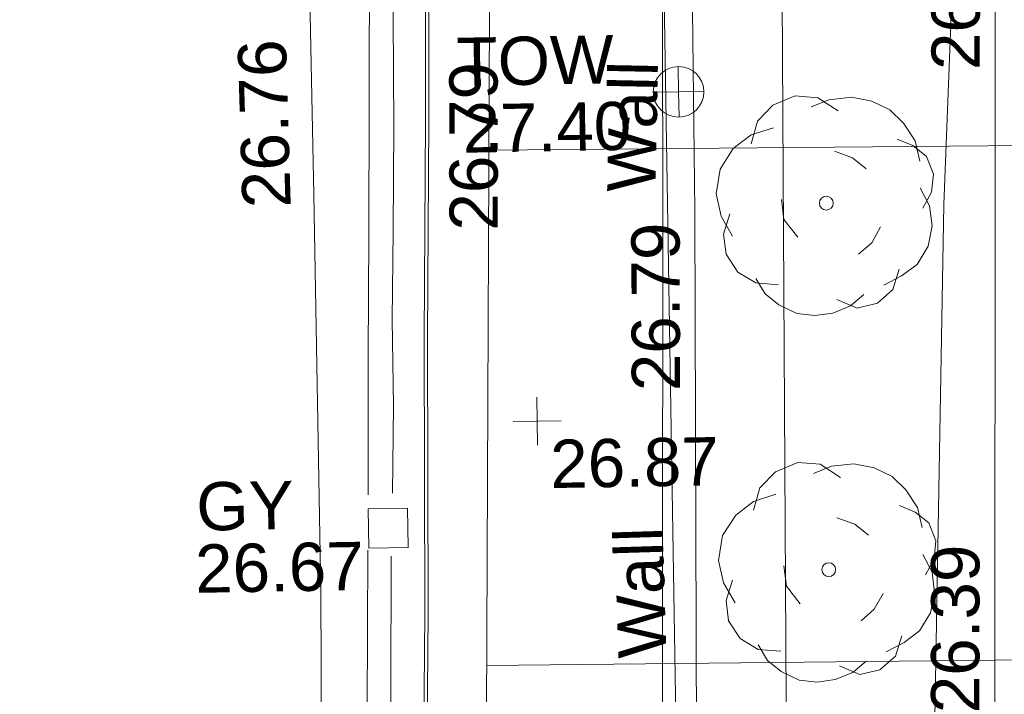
# Model space of a CAD drawing. Header units: millimetres. Extents: x -290717 to 520720, y -88450 to 287762.
# Tile 222 of 256: x -6642 to 1013, y 27854 to 33098. Entities that reach past the tile are written whole.
import ezdxf

# ---------------------------------------------------------------- set-up
doc = ezdxf.new("R2010")
doc.units = ezdxf.units.MM
doc.linetypes.add('IMPORT-HIDDEN2 _3_', pattern=[4762.5, 3175, -1587.5])
doc.linetypes.add('IMPORT-UG_ELEC_STREET LIGHTING_QLB2 _2_', pattern=[2700, 1500, -300.0000000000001, 0, -250, 150, -300.0000000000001, 0, -200])
for name, color, linetype, lineweight, true_color in [('00_TOPO_KERB_BOTTOM', 1, 'Continuous', 9, 0xff0000), ('00_TOPO_KERB_TOP', 7, 'Continuous', 9, 0xa500a5), ('00_TOPO_LEVEL_SPOT', 7, 'Continuous', 9, 0x666666), ('00_TOPO_ROAD_MARKING_YELLOW_CONTINUOUS', 40, 'Continuous', 9, 0xffbf00), ('00_TOPO_SERV_GULLY', 7, 'Continuous', 9, 0x5252a5), ('00_TOPO_TOP_OF_WALL', 7, 'Continuous', 9, 0x666666), ('00_TOPO_TREE', 7, 'Continuous', 9, 0x666666), ('00_TOPO_WALL', 7, 'Continuous', 9, 0x7c00a5), ('00_UAV_FOOTPATH', 7, 'Continuous', 9, 0xa50000), ('00_UAV_FORM_LINES', 7, 'Continuous', 9, 0x666666), ('00_UAV_TOP_OF_WALL', 7, 'Continuous', 9, 0x666666), ('00_UAV_WALL', 7, 'Continuous', 9, 0x7c00a5), ('01_DTM_CONTOUR_MNR', 7, 'Continuous', 9, 0xa5a552), ('12333-PUM-2D-U-0001-C01 - Rev2_REVIT IMPORT_dwg', 7, 'Continuous', 9, 0x767676), ('PUM-CHAMBER EXTENTS', 6, 'IMPORT-HIDDEN2 _3_', 9, 0xff00ff), ('PUM-GPR-REBAR', 30, 'Continuous', 9, 0xff7f00)]:
    doc.layers.add(name, color=color, linetype=linetype, lineweight=lineweight, true_color=true_color)
doc.layers.add('00_TOPO_SURFACE', color=7, linetype='Continuous', lineweight=9)
doc.styles.add('Swis721 Lt BT_2', font='swissl.ttf', dxfattribs={"height": 375})

# ---------------------------------------------------------------- blocks, each defined once
blk = doc.blocks.new('12333-PUM-2D-U-0001-C01 - Rev2_REVIT IMPORT_dwg_CONIFEROUS_TREE-2077068-Site Location Plan Existing')
at = {"layer": '00_TOPO_TREE', "color": 254, "true_color": 0xcccccc, "flags": 128}
for points in [[(-1889.403682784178, 1545.875740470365), (-1717.639711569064, 2118.422311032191), (-1316.857112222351, 2519.204910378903), (-744.3105416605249, 2748.223538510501), (-171.763971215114, 2690.968881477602), (343.5279423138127, 2347.440939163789)], [(-343.5279423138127, 2461.950253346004), (114.5093140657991, 2633.714224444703), (687.0558846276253, 2690.968881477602), (1202.347798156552, 2576.459567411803), (1660.385054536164, 2347.440939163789), (2003.912996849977, 2003.912996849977), (2290.18628213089, 1545.875740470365), (2404.695596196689, 1030.583826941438)], [(-2404.695596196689, -801.5651986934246), (-2690.968881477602, -286.2732852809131), (-2805.478195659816, 286.2732852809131), (-2690.968881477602, 916.0745128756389), (-2347.440939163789, 1431.36642628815), (-1889.403682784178, 1774.894368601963), (-1316.857112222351, 1946.658339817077)], [(1832.149025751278, 1603.130397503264), (2232.93162509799, 1431.36642628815), (2576.459567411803, 1145.093141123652), (2748.223538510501, 687.0558846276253), (2690.968881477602, 229.0186282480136), (2461.950253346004, -171.763971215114)], [(229.0186282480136, 1316.857112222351), (687.0558846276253, 1145.093141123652), (1030.583826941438, 858.8198558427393)], [(2404.695596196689, 343.5279423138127), (2633.714224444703, -114.5093140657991), (2690.968881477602, -629.8012275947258), (2576.459567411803, -1145.093141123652), (2290.18628213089, -1603.130397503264), (1889.403682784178, -1889.403682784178), (1431.36642628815, -2118.422311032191)], [(-744.3105416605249, -858.8198558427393), (-1087.838483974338, -400.7825993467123), (-1145.093141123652, 114.5093140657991)], [(-1259.602455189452, -2061.167653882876), (-1832.149025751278, -2003.912996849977), (-2290.18628213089, -1717.639711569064), (-2576.459567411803, -1259.602455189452), (-2633.714224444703, -744.3105416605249), (-2461.950253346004, -229.0186282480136)], [(1374.111769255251, -629.8012275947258), (1145.093141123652, -1030.583826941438), (801.5651986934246, -1316.857112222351)], [(1832.149025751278, -1717.639711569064), (1660.385054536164, -2232.93162509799), (1259.602455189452, -2576.459567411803), (744.3105416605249, -2690.968881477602), (229.0186282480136, -2461.950253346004)], [(916.0745128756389, -2347.440939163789), (572.5465705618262, -2633.714224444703), (114.5093140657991, -2805.478195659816), (-343.5279423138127, -2862.732852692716), (-801.5651986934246, -2805.478195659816), (-1259.602455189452, -2576.459567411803), (-1603.130397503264, -2290.18628213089), (-1832.149025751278, -1889.403682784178)]]:
    blk.add_lwpolyline(points, dxfattribs=at)
at = {"layer": '00_TOPO_TREE', "color": 254, "true_color": 0xcccccc}
blk.add_circle((0, 0), 176.6246020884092, dxfattribs=at)
blk = doc.blocks.new('12333-PUM-2D-U-0001-C01 - Rev2_REVIT IMPORT_dwg_MM-2077200-Site Location Plan Existing')
at = {"layer": '00_TOPO_LEVEL_SPOT', "color": 254, "true_color": 0xcccccc, "flags": 128}
for points in [[(500.0000000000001, 0), (0, 0), (0, 500.0000000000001)], [(0, -500.0000000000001), (0, 0), (-500.0000000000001, 0)]]:
    blk.add_lwpolyline(points, dxfattribs=at)
blk = doc.blocks.new('12333-PUM-2D-U-0001-C01 - Rev2_REVIT IMPORT_dwg_TOW-2077249-Site Location Plan Existing')
at = {"layer": '00_TOPO_TOP_OF_WALL', "color": 254, "true_color": 0xcccccc, "flags": 128}
for points in [[(0, 525.0554400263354), (0, 0), (-525.0554401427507, 0)], [(525.0554401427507, 0), (0, 0), (0, -525.0554400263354)]]:
    blk.add_lwpolyline(points, dxfattribs=at)
at = {"layer": '00_TOPO_TOP_OF_WALL', "color": 254, "true_color": 0xcccccc}
blk.add_circle((0, 0), 525.0554401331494, dxfattribs=at)
blk = doc.blocks.new('12333-PUM-2D-U-0001-C01 - Rev2_REVIT IMPORT_dwg_CONIFEROUS_TREE-2077251-Site Location Plan Existing')
at = {"layer": '00_TOPO_TREE', "color": 254, "true_color": 0xcccccc, "flags": 128}
for points in [[(-1889.403682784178, 1545.875740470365), (-1717.639711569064, 2118.422311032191), (-1316.857112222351, 2519.204910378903), (-744.3105416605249, 2748.223538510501), (-171.763971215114, 2690.968881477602), (343.5279423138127, 2347.440939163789)], [(-343.5279423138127, 2461.950253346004), (114.5093140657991, 2633.714224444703), (687.0558846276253, 2690.968881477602), (1202.347798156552, 2576.459567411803), (1660.385054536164, 2347.440939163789), (2003.912996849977, 2003.912996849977), (2290.18628213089, 1545.875740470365), (2404.695596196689, 1030.583826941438)], [(-2404.695596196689, -801.5651986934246), (-2690.968881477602, -286.2732852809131), (-2805.478195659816, 286.2732852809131), (-2690.968881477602, 916.0745128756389), (-2347.440939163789, 1431.36642628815), (-1889.403682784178, 1774.894368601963), (-1316.857112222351, 1946.658339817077)], [(1832.149025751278, 1603.130397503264), (2232.93162509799, 1431.36642628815), (2576.459567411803, 1145.093141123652), (2748.223538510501, 687.0558846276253), (2690.968881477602, 229.0186282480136), (2461.950253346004, -171.763971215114)], [(229.0186282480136, 1316.857112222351), (687.0558846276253, 1145.093141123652), (1030.583826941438, 858.8198558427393)], [(2404.695596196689, 343.5279423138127), (2633.714224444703, -114.5093140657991), (2690.968881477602, -629.8012275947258), (2576.459567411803, -1145.093141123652), (2290.18628213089, -1603.130397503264), (1889.403682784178, -1889.403682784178), (1431.36642628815, -2118.422311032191)], [(-744.3105416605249, -858.8198558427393), (-1087.838483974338, -400.7825993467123), (-1145.093141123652, 114.5093140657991)], [(-1259.602455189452, -2061.167653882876), (-1832.149025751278, -2003.912996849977), (-2290.18628213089, -1717.639711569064), (-2576.459567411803, -1259.602455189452), (-2633.714224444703, -744.3105416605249), (-2461.950253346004, -229.0186282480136)], [(1374.111769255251, -629.8012275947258), (1145.093141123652, -1030.583826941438), (801.5651986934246, -1316.857112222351)], [(1832.149025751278, -1717.639711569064), (1660.385054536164, -2232.93162509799), (1259.602455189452, -2576.459567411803), (744.3105416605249, -2690.968881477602), (229.0186282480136, -2461.950253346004)], [(916.0745128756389, -2347.440939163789), (572.5465705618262, -2633.714224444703), (114.5093140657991, -2805.478195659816), (-343.5279423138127, -2862.732852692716), (-801.5651986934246, -2805.478195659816), (-1259.602455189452, -2576.459567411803), (-1603.130397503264, -2290.18628213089), (-1832.149025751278, -1889.403682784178)]]:
    blk.add_lwpolyline(points, dxfattribs=at)
at = {"layer": '00_TOPO_TREE', "color": 254, "true_color": 0xcccccc}
blk.add_circle((0, 0), 176.6246020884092, dxfattribs=at)
blk = doc.blocks.new('12333-PUM-2D-U-0001-C01 - Rev2_REVIT IMPORT_dwg_MGS62954_T2_Galway_ITM_3d_Rev1-2077680-Site Location Plan Existing')
at = {"layer": '00_TOPO_KERB_BOTTOM', "color": 254, "true_color": 0xcccccc, "flags": 128}
blk.add_lwpolyline([(533898764.105166, 725571026.9152713), (533898821.0019907, 725575140.1520832), (533898871.1286762, 725578874.6310568), (533898909.9279353, 725581840.5200496), (533898963.7298422, 725583962.6081212), (533898997.1133751, 725586104.1341182), (533899036.4995064, 725587793.1978781), (533899074.5946195, 725589970.3319584), (533899110.965927, 725592012.040946), (533899146.7551204, 725593598.3361902), (533899176.4370806, 725595423.6309454), (533899194.5971999, 725597464.3736867), (533899220.5385075, 725599086.17544), (533899246.958136, 725600745.2960148), (533899262.7158294, 725602301.7473198)], dxfattribs=at)
at = {"layer": '00_TOPO_KERB_TOP', "color": 254, "true_color": 0xcccccc, "flags": 128}
blk.add_lwpolyline([(533898790.33236, 725571026.5006781), (533898847.2299751, 725575139.7946573), (533898897.356793, 725578874.2834753), (533898936.1540059, 725581840.0160675), (533898989.9550799, 725583962.071278), (533899023.3390284, 725586103.6239452), (533899062.7245761, 725587792.6626796), (533899100.8209516, 725589969.8689066), (533899137.1910768, 725592011.5115204), (533899172.9807294, 725593597.8271172), (533899202.6656024, 725595423.3009921), (533899220.8257527, 725597464.047222), (533899246.7655868, 725599085.7568657), (533899273.1864413, 725600744.9544204), (533899288.9449047, 725602301.4817736)], dxfattribs=at)
at = {"layer": '00_TOPO_ROAD_MARKING_YELLOW_CONTINUOUS', "color": 254, "true_color": 0xcccccc, "flags": 128}
for points in [[(533898760.0000001, 725597480), (533898750, 725596500.0000001), (533898750, 725595630.0000001), (533898730, 725594800), (533898710.0000001, 725594000), (533898700.0000001, 725593100), (533898680.0000002, 725591960.0000001), (533898660.0000001, 725591160.0000001), (533898650.0000001, 725590330.0000001), (533898640.0000001, 725589380.0000001), (533898610.0000001, 725588450.0000002), (533898600, 725587930.0000002), (533898580.0000001, 725586910), (533898560.0000002, 725585980), (533898540.0000001, 725584890)], [(533898730, 725584900), (533898750, 725585580.0000001), (533898750, 725586250.0000001), (533898770.0000001, 725586940.0000002), (533898790.0000001, 725587750), (533898800.0000001, 725588600), (533898810.0000002, 725589490.0000001), (533898830.0000001, 725590310.0000001), (533898850, 725591160.0000001), (533898860, 725591960.0000001), (533898880, 725592800.0000001), (533898890.0000001, 725593610.0000001), (533898900.0000001, 725594470.0000001), (533898910.0000001, 725594970.0000001), (533898930.0000002, 725596000.0000001), (533898940.0000002, 725597100)], [(533898370, 725554850), (533898200.0000001, 725555260), (533898100, 725555620.0000001), (533898050.0000001, 725556290.0000001), (533898090, 725558090.0000001), (533898120, 725559300.0000001), (533898140, 725560250), (533898170.0000001, 725561270), (533898190.0000002, 725562430.0000002), (533898200.0000001, 725563280.0000001), (533898220, 725564630), (533898240, 725565580.0000001), (533898270, 725567210), (533898320.0000001, 725570100.0000001), (533898340, 725571540.0000001), (533898360.0000001, 725573280), (533898380.0000001, 725574770), (533898400.0000001, 725576270.0000001), (533898420.0000001, 725577800.0000001), (533898430.0000002, 725579310.0000002), (533898470, 725580820.0000001), (533898490.0000001, 725582610), (533898530.0000001, 725584460.0000001)], [(533898710.0000001, 725584410.0000001), (533898690.0000002, 725583360.0000001), (533898660.0000001, 725582060.0000002), (533898640.0000001, 725580690.0000002), (533898630.0000001, 725579330.0000002), (533898600, 725578040), (533898580.0000001, 725576580.0000001), (533898570.0000001, 725575100), (533898550.0000001, 725573790.0000001), (533898520.0000001, 725572300.0000001), (533898510.0000001, 725570650)]]:
    blk.add_lwpolyline(points, dxfattribs=at)
at = {"layer": '00_TOPO_SERV_GULLY', "color": 254, "true_color": 0xcccccc}
for p, q in [((533898538.5000001, 725584477.2), (533898538.5000001, 725584782.0000001)), ((533898538.5000001, 725584782.0000001), (533898843.3000001, 725584782)), ((533898843.3000001, 725584782), (533898843.3, 725584477.2)), ((533898538.5000001, 725584477.2), (533898843.3, 725584477.2))]:
    blk.add_line(p, q, dxfattribs=at)
at = {"layer": '00_TOPO_SURFACE', "color": 254, "true_color": 0xcccccc, "flags": 128}
blk.add_lwpolyline([(533893824.42242, 725574681.4173602), (533894920.0000001, 725574620), (533895899.6935957, 725574590.0008543), (533897250.0000001, 725574550.0000001), (533897950.0000001, 725574560.0000002), (533897960.0000001, 725575910.0000001), (533898000.0000001, 725577610.0000001), (533898090, 725579450.0000004), (533898130.0000001, 725581810.0000001), (533898160.0000001, 725584140), (533898160.0000001, 725587230), (533898150.0000001, 725589910.0000001), (533898170.0000001, 725592650.0000001), (533898240, 725595020.0000001), (533898320.0000001, 725598970.0000001), (533898430.0000002, 725601500), (533898520.0000001, 725603510.0000001), (533898570.0000001, 725604410.0000001), (533897970, 725605800.0000001), (533896773.2119035, 725605630.6529837), (533895360, 725605480), (533894459.7258379, 725605350.0062451)], dxfattribs=at)
at = {"layer": '00_TOPO_WALL', "color": 254, "true_color": 0xcccccc, "flags": 128}
blk.add_lwpolyline([(533903196.0456186, 725572639.4553483), (533901719.7649682, 725572668.0242258), (533900613.8766022, 725572696.884826), (533900648.178223, 725574174.2979034), (533900665.8873505, 725575953.3907685), (533900751.3894038, 725579984.1210362), (533900810.7542551, 725583833.3312958), (533900872.2803066, 725587230.3244454), (533900922.9992424, 725590631.9649388), (533900988.9957588, 725595158.0420883), (533901047.4302918, 725598977.6703712), (533901107.5130171, 725601699.7244139), (533901667.9269539, 725601699.6509593)], dxfattribs=at)
at = {"layer": '00_UAV_FOOTPATH', "color": 254, "true_color": 0xcccccc, "flags": 128}
blk.add_lwpolyline([(533903202.4066311, 725572859.9079312), (533903292.3599287, 725577314.449206), (533903300.532401, 725577858.8864012), (533903368.3599287, 725582377.449206), (533903377.0864099, 725582858.2944703), (533903467.8123576, 725587857.4622065), (533903476.3599287, 725588328.449206), (533903555.6968716, 725592856.5008279), (533903571.3599287, 725593750.4492059)], dxfattribs=at)
at = {"layer": '00_UAV_FORM_LINES', "color": 254, "true_color": 0xcccccc, "flags": 128}
blk.add_lwpolyline([(533901973.2802559, 725601310.712365), (533901885.3595, 725596041.4490001), (533901857.3595001, 725591439.4490001), (533901761.3595001, 725583235.4490002), (533901728.3594999, 725578514.4490001), (533901818.3595001, 725574394.4490001), (533901773.3595002, 725573567.4490001), (533901752.6184992, 725572911.710936)], dxfattribs=at)
at = {"layer": '00_UAV_WALL', "color": 254, "true_color": 0xcccccc, "flags": 128}
blk.add_lwpolyline([(533903196.0456186, 725572639.4553483), (533903202.4066311, 725572859.9079312), (533900892.3599287, 725572942.4492058), (533900941.2247003, 725575407.5926774), (533900979.3599289, 725577331.4492059), (533901023.5406011, 725580404.8872669), (533901048.3599288, 725582131.4492059), (533901095.534448, 725585403.1017754), (533901119.359929, 725587055.4492059), (533901138.8066769, 725590400.2898917), (533901143.3599288, 725591183.4492059), (533901235.3599288, 725594791.449206), (533901242.9368128, 725595396.3102403), (533901282.3599288, 725598543.4492058)], dxfattribs=at)
at = {"layer": '01_DTM_CONTOUR_MNR', "color": 254, "true_color": 0xcccccc, "flags": 128}
blk.add_lwpolyline([(533903204.4091021, 725594135.0824658), (533903200.0000001, 725594100.0000001), (533903179.8943689, 725593794.9930072), (533903188.0357143, 725593739.2857144), (533903292.4193243, 725593375.0225959), (533903161.1117354, 725588942.1867301), (533903053.7205039, 725587068.5100956), (533902898.6912388, 725582631.7549907), (533902866.6751788, 725581192.2761841), (533902802.8234286, 725577684.751209), (533902784.3275108, 725576305.5349195), (533902729.5504262, 725573381.5853972), (533902573.8032413, 725573170.9088805), (533901750.0000001, 725572960.0000001), (533901505.5738851, 725572920.5381936)], dxfattribs=at)
for name, p, xscale, yscale, zscale in [('12333-PUM-2D-U-0001-C01 - Rev2_REVIT IMPORT_dwg_TOW-2077249-Site Location Plan Existing', (533901008.3599288, 725587981.4492059), 0.375, 0.375, 0.375), ('12333-PUM-2D-U-0001-C01 - Rev2_REVIT IMPORT_dwg_CONIFEROUS_TREE-2077251-Site Location Plan Existing', (533902141.3599289, 725587096.4492059), 0.3048, 0.3048, 0.3048), ('12333-PUM-2D-U-0001-C01 - Rev2_REVIT IMPORT_dwg_MM-2077200-Site Location Plan Existing', (533899864.5641012, 725585440.9271722), 0.375, 0.375, 0.375), ('12333-PUM-2D-U-0001-C01 - Rev2_REVIT IMPORT_dwg_CONIFEROUS_TREE-2077068-Site Location Plan Existing', (533902110.4862289, 725584247.048597), 0.3048, 0.3048, 0.3048)]:
    blk.add_blockref(name, p, dxfattribs=dict(xscale=xscale, yscale=yscale, zscale=zscale))
at = {"layer": '00_TOPO_LEVEL_SPOT', "insert": (533899959.6808527, 725585293.5102246), "char_height": 375, "width": 1495.902363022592, "attachment_point": 1, "line_spacing_factor": 1.005061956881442, "style": 'Swis721 Lt BT_2'}
blk.add_mtext('26.87', dxfattribs=at)
at = {"layer": '00_TOPO_ROAD_MARKING_YELLOW_CONTINUOUS', "color": 251, "true_color": 0x666666, "insert": (533899209.2734354, 725586933.3967075), "char_height": 375, "width": 1495.902363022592, "attachment_point": 1, "rotation": 89.08716317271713, "line_spacing_factor": 1.005061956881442, "style": 'Swis721 Lt BT_2'}
blk.add_mtext('26.79', dxfattribs=at)
at = {"layer": '00_TOPO_SERV_GULLY', "color": 251, "true_color": 0x666666, "char_height": 375, "attachment_point": 1, "line_spacing_factor": 1.005061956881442, "style": 'Swis721 Lt BT_2'}
for s, insert, width in [('GY', (533897202.4942643, 725585010.4351124), 821.5590755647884), ('26.67', (533897184.9185935, 725584527.4123836), 1495.902363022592)]:
    blk.add_mtext(s, dxfattribs=dict(at, insert=insert, width=width))
at = {"layer": '00_TOPO_SURFACE', "color": 251, "true_color": 0x666666, "insert": (533897602.9801943, 725587131.5173995), "char_height": 375, "width": 1495.902363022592, "attachment_point": 1, "rotation": 90.69629203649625, "line_spacing_factor": 1.005061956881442, "style": 'Swis721 Lt BT_2'}
blk.add_mtext('26.76', dxfattribs=at)
at = {"layer": '00_TOPO_WALL', "color": 251, "true_color": 0x666666, "insert": (533900439.070759, 725587216.1364824), "char_height": 375, "width": 1130.237340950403, "attachment_point": 1, "rotation": 87.84073934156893, "line_spacing_factor": 1.005061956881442, "style": 'Swis721 Lt BT_2'}
blk.add_mtext('Wall', dxfattribs=at)
at = {"layer": '00_UAV_FOOTPATH', "color": 251, "true_color": 0x666666, "char_height": 375, "width": 1495.902363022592, "attachment_point": 1, "line_spacing_factor": 1.005061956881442, "style": 'Swis721 Lt BT_2'}
for s, insert, rotation in [('26.38', (533902977.1147678, 725588116.2444313), 88.97929357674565), ('26.39', (533902886.4746413, 725583117.2393622), 88.96029827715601)]:
    blk.add_mtext(s, dxfattribs=dict(at, insert=insert, rotation=rotation))
at = {"layer": '00_UAV_TOP_OF_WALL', "char_height": 375, "attachment_point": 1, "line_spacing_factor": 1.005061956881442, "style": 'Swis721 Lt BT_2'}
for s, insert, width in [('TOW', (533899285.703343, 725588431.5257245), 1343.937678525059), ('27.40', (533899324.1978359, 725587912.1773403), 1495.902363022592)]:
    blk.add_mtext(s, dxfattribs=dict(at, insert=insert, width=width))
at = {"layer": '00_UAV_WALL', "color": 251, "true_color": 0x666666, "char_height": 375, "attachment_point": 1, "line_spacing_factor": 1.005061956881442, "style": 'Swis721 Lt BT_2'}
for s, insert, width, rotation in [('26.79', (533900603.9607326, 725585660.215849), 1495.902363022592, 89.17389958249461), ('Wall', (533900463.3045329, 725583582.500259), 1130.237340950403, 90.77737470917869)]:
    blk.add_mtext(s, dxfattribs=dict(at, insert=insert, width=width, rotation=rotation))
blk = doc.blocks.new('12333-PUM-2D-U-0001-C01 - Rev2_REVIT IMPORT_dwg-1620468-Site Location Plan Existing')
at = {"layer": 'PUM-CHAMBER EXTENTS', "true_color": 0xffd4aa}
h = blk.add_hatch(dxfattribs=at)
h.set_pattern_fill('FP_15', color=41, style=0, pattern_type=2)
h.set_pattern_definition([(0, (-533641079.65, -725615854.3560001), (0, 4000), []), (90, (-533641079.65, -725615854.3560001), (-8000, 4.898587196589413e-13), [])])
h.paths.add_polyline_path([(260865.3501528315, -44518.35617865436), (263506.3501528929, -41517.35617860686), (263685.3501528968, -25598.35617861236), (264300.3501528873, -14402.35617861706), (262073.393403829, -13951.56663410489), (262068.9501528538, -14155.95617866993), (260506.8501529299, -14155.9561786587), (260515.9208416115, -13636.29677212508), (258772.350152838, -13283.35617866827), (258670.4501975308, -17982.77958357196), (258705.6273013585, -17930.13332725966), (258914.1292635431, -17799.69233468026), (259118.8501528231, -17758.97081790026), (259354.4823357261, -17811.47103625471), (259532.0730042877, -17930.13332725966), (259662.513996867, -18138.63528944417), (259703.2355136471, -18343.35617872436), (259646.303160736, -18585.62151974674), (259532.0730042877, -18756.57903018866), (259342.4847485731, -18883.25785263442), (259118.8501528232, -18927.74153954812), (258883.2179699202, -18875.2413211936), (258705.6273013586, -18756.57903018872), (258655.3045717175, -18681.26574300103), (258128.3501528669, -42983.35617862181)])
h.paths.add_polyline_path([(258258.950152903, -38844.75617859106), (258266.9306085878, -38387.55617861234), (258563.7501528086, -38387.55617863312), (258555.7696971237, -38844.75617861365)])
h.paths.add_polyline_path([(261852.3501529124, -20608.62106352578), (261633.0967024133, -20559.77012183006), (261467.850315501, -20449.35601612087), (261346.4762427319, -20255.34697165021), (261308.5852680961, -20064.85617870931), (261361.5602678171, -19839.43063920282), (261467.850315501, -19680.35634129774), (261661.8593599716, -19558.98226852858), (261852.3501529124, -19521.09129389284), (262071.6036034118, -19569.94223558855), (262236.8499903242, -19680.35634129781), (262358.2240630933, -19874.3653857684), (262396.115037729, -20064.85617870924), (262343.140038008, -20290.2817182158), (262236.8499903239, -20449.35601612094), (262060.4399654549, -20567.22942623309), (262026.8654006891, -20573.90782240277)])
at = {"layer": 'PUM-GPR-REBAR', "color": 41, "true_color": 0xffd4aa, "flags": 128}
blk.add_lwpolyline([(260865.3501528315, -44518.35617865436), (258128.3501528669, -42983.35617862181), (258772.350152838, -13283.35617866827), (260518.137342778, -13636.74544520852)], dxfattribs=at)
blk.add_blockref('12333-PUM-2D-U-0001-C01 - Rev2_REVIT IMPORT_dwg_MGS62954_T2_Galway_ITM_3d_Rev1-2077680-Site Location Plan Existing', (-533641079.6498471, -725615854.3561786))

msp = doc.modelspace()

# ---------------------------------------------------------------- block references
at = {"layer": '12333-PUM-2D-U-0001-C01 - Rev2_REVIT IMPORT_dwg', "color": 254, "linetype": 'IMPORT-UG_ELEC_STREET LIGHTING_QLB2 _2_', "true_color": 0xffd4d4, "rotation": 0.9999999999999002}
msp.add_blockref('12333-PUM-2D-U-0001-C01 - Rev2_REVIT IMPORT_dwg-1620468-Site Location Plan Existing', (-261895.0770586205, 55869.5817132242), dxfattribs=at)

doc.saveas('drawing.dxf')
